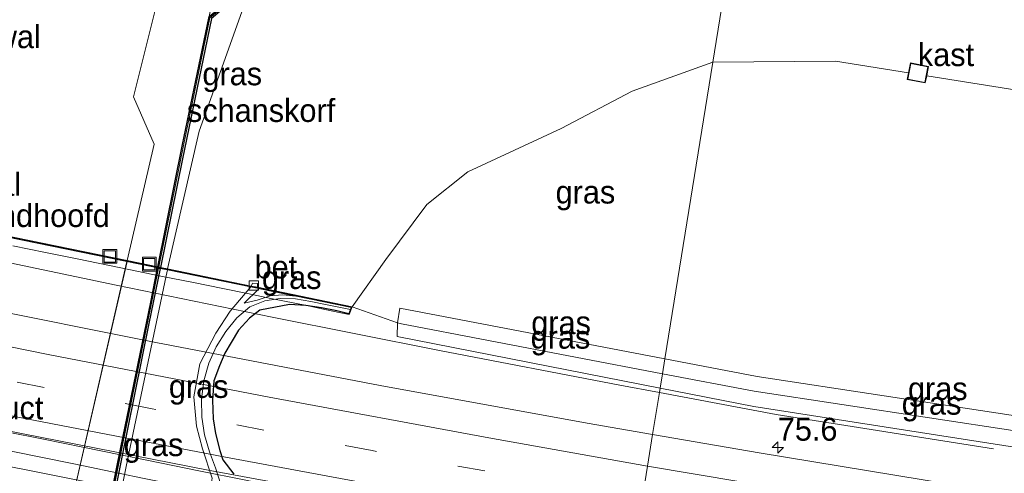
# Model space of a CAD drawing. Header units: millimetres. Extents: x 180000 to 190000, y 466229 to 468626.
# Tile 168 of 202: x 187081 to 187188, y 466747 to 466796. Entities that reach past the tile are written whole.
import ezdxf
from ezdxf.enums import TextEntityAlignment as Align

# ---------------------------------------------------------------- set-up
doc = ezdxf.new("R2010")
doc.units = ezdxf.units.MM
doc.linetypes.add('39strp', pattern=[12, 3, -9])
for name, color, linetype in [('-b5-', 10, 'Continuous'), ('-b6-', 10, 'Continuous'), ('kw-b6-ecoduct', 7, 'Continuous'), ('wb-b1-korf', 10, 'Continuous')]:
    doc.layers.add(name, color=color, linetype=linetype)
for name, color, linetype, lineweight in [('af-b1-rasterhekwerk', 8, 'hekwerk', 18), ('as-bs-kilometr', 13, 'Continuous', 18), ('bp-b5-grasland', 93, 'Continuous', 18), ('bp-b5-houtwal', 8, 'houtwal', 18), ('bp-b6-grasland', 93, 'Continuous', 18), ('gr-bs-geleiderail', 213, 'geleiderail', 18), ('gw-b1-kruinlijn', 93, 'Continuous', 18), ('gw-b1-teenlijn', 93, 'Continuous', 18), ('gw-bs-insteekwatergang', 93, 'Continuous', 18), ('gw-bs-kruinlijn', 93, 'Continuous', 18), ('gw-bs-teenlijn', 93, 'Continuous', 18), ('kd-bs-dakrand', 13, 'Continuous', 18), ('kw-b5-landhoofd', 173, 'Continuous', 18), ('kw-b5-pijler', 173, 'Continuous', 18), ('mk-bs-39streep 0.15', 8, '39strp', 18), ('mk-bs-streep 0.15', 8, 'Continuous', 18), ('og-b5-bebouwing', 173, 'Continuous', 18), ('og-b5-grond_nietingericht', 253, 'Continuous', 18), ('og-b6-grond_nietingericht', 253, 'Continuous', 18), ('og-bs-hulpgeometrie', 53, 'Continuous', 18), ('og-bs-inrichtingselement', 253, 'Continuous', 18), ('vh-b5-verh_soort', 8, 'Continuous', 18), ('wb-bs-korf', 43, 'Continuous', 18), ('wh-bs-greppel', 133, 'greppel', 18), ('wh-bs-kolk', 8, 'Continuous', 18)]:
    doc.layers.add(name, color=color, linetype=linetype, lineweight=lineweight)
doc.styles.add('rtw_iso', font='iso-rtw.shx')
doc.linetypes.add('geleiderail', pattern='A,2,-1,[175,RTW.shx,S=0.5,R=0,X=0,Y=0],-1', length=4)
doc.linetypes.add('greppel', pattern='A,25.5,-0.01,[14,RTW.shx,S=1,R=0,X=0,Y=0],1,[14,RTW.shx,S=1,R=0,X=0,Y=0],1,[14,RTW.shx,S=1,R=0,X=0,Y=0],1,[14,RTW.shx,S=1,R=0,X=0,Y=0],1,[14,RTW.shx,S=1,R=0,X=0,Y=0],0.5,-0.01', length=30.02)
doc.linetypes.add('hekwerk', pattern='A,7,-1.5,[1,RTW.shx,S=0.75,R=0,X=0,Y=0],-1.5', length=10)
doc.linetypes.add('houtwal', pattern='A,8,-1,[1,RTW.shx,S=0.75,R=45,X=0,Y=0],-1,8,-1,[4,RTW.shx,S=0.75,R=0,X=0,Y=0],-1', length=20)

# ---------------------------------------------------------------- blocks, each defined once
blk = doc.blocks.new('put')
for p, q in [((0.75, 0.75), (-0.75, 0.75)), ((-0.75, 0.75), (-0.75, -0.75)), ((0.75, -0.75), (0.75, 0.75)), ((-0.75, -0.75), (0.75, -0.75))]:
    blk.add_line(p, q)
blk.add_lwpolyline([(-0.625, 0.625), (0.625, 0.625), (0.625, -0.625), (-0.625, -0.625)], close=True)
blk = doc.blocks.new('kolk')
blk.add_lwpolyline([(-0.5, -0.5), (0.5, -0.5), (0.5, 0.5), (-0.5, 0.5)], close=True)
blk = doc.blocks.new('dtbattr-r')
at = {"style": 'rtw_iso'}
blk.add_attdef('TAG', text='', height=2.5, dxfattribs=at).set_placement((0, 0), align=Align.MIDDLE_CENTER)
blk = doc.blocks.new('d33az_ACAD_1_FMEBLOCK66')
at = {"layer": 'og-b5-grond_nietingericht'}
blk.add_polyline3d([(41.05, -26.38, 70.02), (34.95, -50.85, 69.49), (37.2, -56, 69.59), (34.27, -68.72, 69.56), (11.33, -64.02, 69.62)], dxfattribs=at)
blk = doc.blocks.new('d33az_ACAD_1_FMEBLOCK125')
at = {"layer": 'og-b6-grond_nietingericht'}
for points in [[(-7.13, 8.75, 69.64), (-5.6, 5.63, 69.76), (-4.25, 7.42, 69.69), (-5.71, 11.02, 69.66), (-5.44, 17.24, 69.66), (-4.53, 21.19, 69.68), (-3.45, 22.83, 69.62), (19.53, 18.13, 69.56), (13.58, -7.71, 69.5), (8.95, -22.05, 69.55), (8.28, -24.04, 69.6), (-19.53, -18.35, 69.58), (-18.3, -13.82, 69.49), (-13.17, 1.17, 69.54), (-11.78, 11.92, 69.51), (-10.75, 18.36, 69.51), (-9.37, 24.04, 69.55), (-5.44, 23.24, 69.56), (-7.68, 18.55, 69.62), (-8.09, 13.36, 69.62)], [(-13.95, -12.17, 69.56), (-13.24, -14.86, 69.65), (-9.59, -11.05, 69.68), (-8.89, -7.12, 69.74), (-8.71, -3.86, 69.61), (-6.27, 1.59, 69.63), (-7.3, 3.11, 69.61), (-10.07, -0.51, 69.59), (-10.96, -3.82, 69.65), (-10.68, -7.77, 69.6), (-12.06, -11.06, 69.62)]]:
    blk.add_polyline3d(points, close=True, dxfattribs=at)
blk = doc.blocks.new('dtbattr-l')
at = {"style": 'rtw_iso'}
blk.add_attdef('TAG', (0, 0), '', height=2.5, dxfattribs=at)
blk = doc.blocks.new('hecto')
for p, q in [((0, 0.625), (-0.625, 0)), ((0, -0.625), (0, 0.625)), ((-0.625, 0), (0.625, 0)), ((0.625, 0), (0, -0.625))]:
    blk.add_line(p, q)
blk = doc.blocks.new('dtbattr')
at = {"style": 'rtw_iso'}
blk.add_attdef('TAG', (0.59, 0.87), '', height=2.5, dxfattribs=at)

msp = doc.modelspace()

# ---------------------------------------------------------------- linework, layer by layer
at = {"layer": '-b5-'}
msp.add_polyline3d([(187098.39, 466781.16, 72.26), (187095.97, 466769.32, 72.28), (187095.69, 466769.37, 69.22), (187098.39, 466782.72, 69.22), (187101.3, 466796.7, 69.21), (187101.87, 466797.17, 70.67), (187103.61, 466798.6, 71.53), (187103.8, 466798.36, 71.57), (187101.55, 466796.48, 72.25)], close=True, dxfattribs=at)
at = {"layer": '-b6-'}
msp.add_polyline3d([(187087.41, 466727.52, 72.26), (187087.21, 466726.53, 72.26), (187086.98, 466726.58, 69.21), (187087.88, 466731.03, 69.19), (187091.67, 466749.68, 69.19), (187094.91, 466765.52, 69.22), (187095.67, 466769.27, 69.22), (187095.95, 466769.22, 72.28), (187094.72, 466763.2, 72.29), (187090.84, 466744.11, 72.24)], close=True, dxfattribs=at)
at = {"layer": 'af-b1-rasterhekwerk'}
msp.add_polyline3d([(187116.68, 466764.73, 59.74), (187115.61, 466764.94, 60.59), (187113.98, 466765.28, 61.7), (187112.36, 466765.62, 62.81), (187110.71, 466765.88, 63.92), (187109.04, 466765.92, 65.03), (187107.35, 466765.66, 66.06), (187105.71, 466765.01, 67.03), (187104.3, 466763.81, 67.78), (187103.09, 466762.33, 68.4), (187102.06, 466760.67, 68.85), (187101.26, 466758.86, 69.12), (187100.7, 466756.95, 69.24), (187100.46, 466754.96, 69.15), (187100.5, 466752.98, 68.85), (187100.79, 466751.05, 68.39), (187101.33, 466749.22, 67.78), (187101.97, 466747.45, 67.1), (187102.57, 466745.65, 66.46)], dxfattribs=at)
at = {"layer": 'bp-b5-grasland'}
for points in [[(187098.39, 466782.72, 69.22), (187095.69, 466769.37, 69.22), (187092.35, 466770.06, 69.56), (187095.28, 466782.78, 69.59), (187093.03, 466787.92, 69.49), (187099.13, 466812.4, 70.02), (187101.01, 466826.62, 70), (187107.28, 466833.52, 69.98), (187116.26, 466839.38, 70.15), (187128.08, 466845.36, 70.29), (187138.65, 466850.28, 70.88), (187138.98, 466847.82, 70.95), (187130.18, 466839.05, 70.51), (187113.99, 466828.77, 70.11), (187105.51, 466817.16, 70.05), (187105.48, 466817, 70.04), (187101.3, 466796.7, 69.21)], [(187120.53, 466770.19, 59.9), (187116.88, 466765.04, 59.63), (187106.56, 466767.15, 66.12), (187106.54, 466767.55, 66.15), (187106.01, 466767.6, 66.33), (187105.88, 466767.29, 66.32), (187096.76, 466769.15, 72.42), (187100.18, 466784.18, 72.49), (187104.83, 466797.2, 72.44), (187109.09, 466806.81, 72.64), (187108.25, 466807.62, 72.58), (187110.89, 466813.63, 72.56), (187115.69, 466820.51, 72.55), (187121.95, 466826.65, 72.53), (187135.3, 466835.95, 72.2), (187142.74, 466840.29, 71.78), (187156.67, 466841.93, 71.87), (187164.21, 466841.44, 71.84), (187162.22, 466829.12, 68.75), (187156.18, 466791.71, 61.11), (187147.39, 466788.53, 61.12), (187139.64, 466784.47, 60.84), (187129.5, 466779.73, 60.54), (187125.03, 466776.2, 60.45)], [(187100.18, 466784.18, 72.49), (187096.76, 466769.15, 72.42), (187095.97, 466769.32, 72.28), (187098.39, 466781.16, 72.26), (187101.55, 466796.48, 72.25), (187103.8, 466798.36, 71.57), (187103.61, 466798.6, 71.53), (187105.14, 466799.81, 72.4), (187104.83, 466797.2, 72.44)], [(187156.18, 466791.71, 61.11), (187150.96, 466759.36, 59.62), (187122.06, 466764.88, 59.67), (187121.8, 466763.28, 59.67), (187116.88, 466765.04, 59.63), (187120.53, 466770.19, 59.9), (187125.03, 466776.2, 60.45), (187129.5, 466779.73, 60.54), (187139.64, 466784.47, 60.84), (187147.39, 466788.53, 61.12)], [(187150.96, 466759.36, 59.62), (187150.7, 466757.73, 59.45), (187122.25, 466763.17, 59.58), (187121.8, 466763.28, 59.67), (187122.06, 466764.88, 59.67)], [(187150.7, 466757.73, 59.45), (187150.45, 466756.14, 59.59), (187121.78, 466761.79, 59.67), (187121.8, 466763.28, 59.67), (187122.25, 466763.17, 59.58)], [(187211.39, 466749.27, 59.84), (187211.3, 466748.83, 59.24), (187210.51, 466749.56, 59.04), (187189.36, 466751.46, 59.23), (187160.68, 466755.82, 59.4), (187150.7, 466757.73, 59.45), (187150.96, 466759.36, 59.62), (187161.03, 466757.44, 59.6), (187188.7, 466753.21, 59.51), (187210.7, 466751.23, 59.68), (187211.35, 466750.18, 59.84)], [(187211.19, 466748.31, 59.84), (187210.74, 466747.3, 59.59), (187189.09, 466749.72, 59.61), (187160.66, 466754.14, 59.56), (187150.45, 466756.14, 59.59), (187150.7, 466757.73, 59.45), (187160.68, 466755.82, 59.4), (187189.36, 466751.46, 59.23), (187210.51, 466749.56, 59.04), (187211.3, 466748.83, 59.24)]]:
    msp.add_polyline3d(points, close=True, dxfattribs=at)
for points in [[(187311.82, 466769.64, 61.71), (187278, 466775.19, 61.68), (187234.1, 466781.18, 61.45), (187209.15, 466785.36, 61.32), (187188.41, 466788.8, 61.17), (187179.5, 466790.23, 61.18), (187179.69, 466791.24, 61.21), (187177.73, 466791.62, 61.2), (187177.52, 466790.54, 61.19), (187169.57, 466791.82, 61.2), (187156.18, 466791.71, 61.11), (187162.22, 466829.12, 68.75), (187189.8, 466813.84, 66.92), (187208.06, 466809.16, 66.27), (187222.4, 466805.07, 65.64), (187238.97, 466801.37, 65.25), (187254.36, 466797.15, 64.82), (187266.96, 466794.8, 65.25), (187283.83, 466791.6, 65.6)], [(187188.7, 466753.21, 59.51), (187161.03, 466757.44, 59.6), (187150.96, 466759.36, 59.62), (187156.18, 466791.71, 61.11), (187169.57, 466791.82, 61.2), (187177.52, 466790.54, 61.19), (187177.39, 466789.82, 61.19), (187179.35, 466789.45, 61.2), (187179.5, 466790.23, 61.18), (187188.41, 466788.8, 61.17)], [(187079.87, 466771.69, 59.98), (187083.46, 466770.96, 59.9), (187086.9, 466770.24, 59.93), (187092.52, 466769.09, 59.93), (187096.03, 466768.38, 59.92), (187099.56, 466767.67, 59.91), (187102.78, 466767.01, 59.89), (187105.46, 466766.47, 59.9), (187107.99, 466765.94, 59.9), (187111.93, 466765.16, 59.82), (187113.55, 466764.81, 59.82), (187115.44, 466764.42, 59.82), (187116.53, 466764.19, 59.78), (187116.88, 466765.04, 59.63), (187121.8, 466763.28, 59.67), (187121.78, 466761.79, 59.67), (187150.45, 466756.14, 59.59), (187150.37, 466755.67, 60.41), (187149.63, 466751.1, 59.9), (187142.5, 466752.34, 59.9), (187119.91, 466756.44, 59.88), (187095.46, 466761.14, 59.89), (187075.12, 466765.22, 59.88)], [(187301.47, 466728.5, 60), (187277.23, 466731.77, 59.97), (187253.21, 466735, 59.97), (187228.93, 466738.44, 59.94), (187199.59, 466743.02, 59.91), (187185.08, 466745.16, 59.89), (187161.25, 466749.1, 59.89), (187149.63, 466751.1, 59.9), (187150.37, 466755.67, 60.41), (187150.45, 466756.14, 59.59), (187160.66, 466754.14, 59.56), (187189.09, 466749.72, 59.61), (187210.74, 466747.3, 59.59), (187211.19, 466748.31, 59.84), (187211.3, 466748.83, 59.24), (187215.62, 466748.31, 59.82), (187215.57, 466746.78, 59.86), (187215.85, 466746.33, 59.86), (187216.58, 466745.64, 59.85), (187217.86, 466745.3, 59.85), (187229.34, 466743.62, 59.85), (187263.86, 466738.68, 59.81), (187311.05, 466732.68, 59.87)], [(187078.79, 466751.6, 60.16), (187101.16, 466747.19, 60.14), (187127.56, 466742.32, 60.15), (187147.62, 466738.61, 60.16), (187147.34, 466736.91, 60.06), (187127.1, 466740.59, 60.03), (187110.84, 466743.52, 60.05), (187111.08, 466744.75, 60.21), (187111.12, 466744.92, 60.22), (187109.7, 466745.21, 60.2), (187108.05, 466745.54, 60.2), (187105.1, 466746.14, 60.19), (187100.34, 466747.11, 60.21), (187094.49, 466748.29, 60.22), (187091.61, 466748.88, 60.21), (187087.53, 466749.72, 60.21), (187083.23, 466750.58, 60.19), (187079.21, 466751.4, 60.19)]]:
    msp.add_polyline3d(points, dxfattribs=at)
at = {"layer": 'bp-b6-grasland'}
for points in [[(187087.88, 466731.03, 69.19), (187086.98, 466726.58, 69.21), (187081.07, 466727.79, 69.6), (187081.74, 466729.79, 69.55), (187086.38, 466744.12, 69.5), (187092.33, 466769.96, 69.56), (187095.67, 466769.27, 69.22), (187094.91, 466765.52, 69.22), (187091.67, 466749.68, 69.19)], [(187089.24, 466732.97, 72.44), (187087.94, 466726.38, 72.43), (187087.21, 466726.53, 72.26), (187087.41, 466727.52, 72.26), (187090.84, 466744.11, 72.24), (187094.72, 466763.2, 72.29), (187095.95, 466769.22, 72.28), (187096.74, 466769.06, 72.42), (187096.59, 466768.39, 72.42), (187092.53, 466749.04, 72.42)], [(187096.05, 466727.54, 67.39), (187097.17, 466724.5, 66.21), (187087.94, 466726.38, 72.43), (187089.24, 466732.97, 72.44), (187092.53, 466749.04, 72.42), (187096.59, 466768.39, 72.42), (187096.74, 466769.06, 72.42), (187105.83, 466767.2, 66.32), (187103.57, 466764.55, 67.49), (187102.02, 466762.16, 68.4), (187100.27, 466758.82, 68.99), (187099.63, 466755.2, 69.03), (187099.92, 466751.99, 68.5), (187100.56, 466749.52, 67.8), (187101.6, 466746.32, 66.57), (187101.46, 466745.46, 66.61), (187098.49, 466742.26, 68.08), (187097, 466739.93, 68.74), (187095.88, 466737.1, 69.09), (187095.38, 466733.56, 68.94), (187095.62, 466730.65, 68.4)], [(187106.61, 466767.04, 66.25), (187110.74, 466766.19, 63.84), (187109.32, 466766.32, 64.78), (187107.95, 466766.21, 65.69), (187106.51, 466765.74, 66.51), (187105.1, 466765.41, 67.09), (187106.65, 466766.94, 66.37)]]:
    msp.add_polyline3d(points, close=True, dxfattribs=at)
at = {"layer": 'gr-bs-geleiderail'}
for points in [[(187150.37, 466755.67, 60.41), (187146.06, 466756.49, 60.42), (187126.41, 466760.25, 60.46), (187108.14, 466763.91, 60.49), (187091.13, 466767.4, 60.52), (187071.55, 466771.49, 60.57), (187053.27, 466775.28, 60.55), (187036.29, 466778.79, 60.45), (187025.25, 466781.16, 60.43)], [(187186.8, 466749.54, 59.58), (187163.11, 466753.27, 60.38), (187150.37, 466755.67, 60.41)]]:
    msp.add_polyline3d(points, dxfattribs=at)
at = {"layer": 'gw-b1-kruinlijn'}
msp.add_polyline3d([(187096.74, 466769.06, 72.42), (187096.59, 466768.39, 72.42), (187092.53, 466749.04, 72.42), (187089.24, 466732.97, 72.44), (187087.94, 466726.38, 72.43)], dxfattribs=at)
at = {"layer": 'gw-b1-teenlijn'}
for points in [[(187097.17, 466724.5, 66.21), (187096.05, 466727.54, 67.39), (187095.62, 466730.65, 68.4), (187095.38, 466733.56, 68.94), (187095.88, 466737.1, 69.09), (187097, 466739.93, 68.74), (187098.49, 466742.26, 68.08), (187101.46, 466745.46, 66.61), (187101.6, 466746.32, 66.57), (187100.56, 466749.52, 67.8), (187099.92, 466751.99, 68.5), (187099.63, 466755.2, 69.03), (187100.27, 466758.82, 68.99), (187102.02, 466762.16, 68.4), (187103.57, 466764.55, 67.49), (187105.83, 466767.2, 66.32)], [(187106.61, 466767.04, 66.25), (187106.65, 466766.94, 66.37), (187105.1, 466765.41, 67.09), (187106.51, 466765.74, 66.51), (187107.95, 466766.21, 65.69), (187109.32, 466766.32, 64.78), (187110.74, 466766.19, 63.84)]]:
    msp.add_polyline3d(points, dxfattribs=at)
at = {"layer": 'gw-bs-insteekwatergang'}
for points in [[(187150.96, 466759.36, 59.62), (187122.06, 466764.88, 59.67), (187121.8, 466763.28, 59.67), (187121.78, 466761.79, 59.67), (187150.45, 466756.14, 59.59)], [(187210.7, 466751.23, 59.68), (187188.7, 466753.21, 59.51), (187161.03, 466757.44, 59.6), (187150.96, 466759.36, 59.62)], [(187150.45, 466756.14, 59.59), (187160.66, 466754.14, 59.56), (187189.09, 466749.72, 59.61), (187210.74, 466747.3, 59.59)]]:
    msp.add_polyline3d(points, dxfattribs=at)
at = {"layer": 'gw-bs-kruinlijn'}
msp.add_polyline3d([(187156.67, 466841.93, 71.87), (187142.74, 466840.29, 71.78), (187135.3, 466835.95, 72.2), (187121.95, 466826.65, 72.53), (187115.69, 466820.51, 72.55), (187110.89, 466813.63, 72.56), (187108.25, 466807.62, 72.58), (187109.09, 466806.81, 72.64), (187104.83, 466797.2, 72.44), (187100.18, 466784.18, 72.49), (187096.76, 466769.15, 72.42)], dxfattribs=at)
at = {"layer": 'gw-bs-teenlijn'}
for points in [[(187116.88, 466765.04, 59.63), (187120.53, 466770.19, 59.9), (187125.03, 466776.2, 60.45), (187129.5, 466779.73, 60.54), (187139.64, 466784.47, 60.84), (187147.39, 466788.53, 61.12), (187156.18, 466791.71, 61.11)], [(187177.52, 466790.54, 61.19), (187169.57, 466791.82, 61.2), (187156.18, 466791.71, 61.11)], [(187384.56, 466754.07, 61.23), (187346.67, 466761.74, 61.56), (187311.82, 466769.64, 61.71), (187278, 466775.19, 61.68), (187234.1, 466781.18, 61.45), (187209.15, 466785.36, 61.32), (187188.41, 466788.8, 61.17), (187179.5, 466790.23, 61.18)]]:
    msp.add_polyline3d(points, dxfattribs=at)
at = {"layer": 'kd-bs-dakrand'}
msp.add_polyline3d([(187179.31, 466789.5, 63.2), (187177.44, 466789.86, 63.19), (187177.77, 466791.56, 63.2), (187179.63, 466791.2, 63.21), (187179.31, 466789.5, 63.2)], dxfattribs=at)
at = {"layer": 'kw-b5-landhoofd'}
msp.add_polyline3d([(187069.4, 466774.75, 69.62), (187092.35, 466770.06, 69.56), (187095.69, 466769.37, 69.22), (187095.97, 466769.32, 72.28), (187096.76, 466769.15, 72.42), (187105.88, 466767.29, 66.32), (187106.56, 466767.15, 66.12), (187116.88, 466765.04, 59.63), (187116.53, 466764.19, 59.78), (187115.44, 466764.42, 59.82), (187113.55, 466764.81, 59.82), (187111.93, 466765.16, 59.82), (187107.99, 466765.94, 59.9), (187105.46, 466766.47, 59.9), (187102.78, 466767.01, 59.89), (187099.56, 466767.67, 59.91), (187096.03, 466768.38, 59.92), (187092.52, 466769.09, 59.93), (187086.9, 466770.24, 59.93), (187083.46, 466770.96, 59.9), (187079.87, 466771.69, 59.98)], dxfattribs=at)
at = {"layer": 'kw-b5-pijler'}
msp.add_polyline3d([(187079.21, 466751.4, 60.19), (187083.23, 466750.58, 60.19), (187087.53, 466749.72, 60.21), (187091.61, 466748.88, 60.21), (187094.49, 466748.29, 60.22), (187100.34, 466747.11, 60.21), (187105.1, 466746.14, 60.19), (187108.05, 466745.54, 60.2), (187109.7, 466745.21, 60.2), (187111.12, 466744.92, 60.22), (187111.08, 466744.75, 60.21), (187110.84, 466743.52, 60.05), (187110.77, 466743.17, 60.06), (187110.72, 466742.95, 60.08), (187110.04, 466743.09, 60.09), (187106.54, 466743.8, 60.08), (187104.35, 466744.25, 60.08), (187102.33, 466744.66, 60.06), (187100.52, 466745.03, 60.06), (187094.02, 466746.35, 60.06), (187091.59, 466746.84, 60.08), (187086.53, 466747.88, 60.07), (187082.77, 466748.65, 60.08), (187077.15, 466749.8, 60.07)], dxfattribs=at)
at = {"layer": 'kw-b6-ecoduct'}
msp.add_polyline3d([(187035.12, 466781.71, 59.9), (187116.81, 466765, 59.66), (187116.5, 466764.25, 59.78), (187115.19, 466764.57, 60.58), (187113.54, 466764.9, 61.78), (187111.81, 466765.17, 63.07), (187110.06, 466765.29, 64.37), (187106.81, 466764.67, 66.11), (187105.68, 466763.79, 66.78), (187104.5, 466762.46, 67.33), (187103.67, 466761.14, 67.76), (187103.01, 466759.96, 67.99), (187102.42, 466758.57, 68.19), (187101.78, 466756.94, 68.34), (187101.65, 466754.85, 68.31), (187101.73, 466752.81, 68.21), (187101.98, 466751.21, 67.89), (187102.46, 466749.34, 67.42), (187102.76, 466748.34, 67), (187103.97, 466746.77, 65.84)], dxfattribs=at)
at = {"layer": 'mk-bs-39streep 0.15'}
msp.add_polyline3d([(187148.49, 466744.01, 60.08), (187143.15, 466745, 60.13), (187119.05, 466749.34, 60.13), (187095.07, 466753.89, 60.13), (187071.08, 466758.62, 60.11), (187062.69, 466760.36, 60.11)], dxfattribs=at)
at = {"layer": 'mk-bs-streep 0.15'}
for points in [[(186836.14, 466809.31, 60.16), (186858.77, 466802.43, 60.17), (186884.44, 466794.94, 60.17), (186907.53, 466788.45, 60.15), (186935.45, 466780.93, 60.15), (186962.27, 466774.03, 60.17), (186987.69, 466767.79, 60.16), (187013.64, 466761.69, 60.16), (187044.62, 466754.82, 60.17), (187071.04, 466749.27, 60.16), (187102.52, 466743.03, 60.14), (187135.31, 466736.99, 60.11), (187147.06, 466734.98, 60.11)], [(187149.08, 466747.66, 59.98), (187131.77, 466750.74, 60), (187107.84, 466755.17, 59.97), (187083.9, 466759.8, 60), (187063.66, 466763.9, 60.02)], [(187061.72, 466756.81, 60.13), (187079.12, 466753.25, 60.1), (187103.08, 466748.64, 60.15), (187127.16, 466744.14, 60.13), (187147.91, 466740.46, 60.06)], [(187517.38, 466700.46, 59.92), (187495.11, 466702.85, 59.98), (187470.88, 466705.49, 59.95), (187446.49, 466708.14, 59.97), (187422.34, 466710.77, 59.98), (187398.11, 466713.43, 60), (187373.69, 466716.17, 59.99), (187349.37, 466719.03, 60.01), (187325.12, 466721.91, 60.02), (187301, 466724.99, 60.04), (187276.74, 466728.2, 60.03), (187252.66, 466731.45, 60.01), (187228.38, 466734.89, 60.02), (187204.22, 466738.55, 60.03), (187180.02, 466742.45, 59.99), (187149.08, 466747.66, 59.98)]]:
    msp.add_polyline3d(points, dxfattribs=at)
at = {"layer": 'og-b5-bebouwing'}
msp.add_polyline3d([(187179.5, 466790.23, 61.18), (187179.35, 466789.45, 61.2), (187177.39, 466789.82, 61.19), (187177.52, 466790.54, 61.19), (187177.73, 466791.62, 61.2), (187179.69, 466791.24, 61.21)], close=True, dxfattribs=at)
at = {"layer": 'og-bs-hulpgeometrie'}
for points in [[(187137.16, 466673.8, 74.84), (187143.3, 466711.87, 60.35), (187143.46, 466712.83, 60.11), (187143.71, 466714.4, 60.46), (187144.04, 466716.44, 59.59), (187144.63, 466720.08, 60.43), (187147.3, 466736.46, 60.05), (187147.34, 466736.91, 60.06), (187147.62, 466738.61, 60.16), (187147.91, 466740.46, 60.06), (187148.49, 466744.01, 60.08), (187149.08, 466747.66, 59.98), (187149.63, 466751.1, 59.9), (187150.37, 466755.67, 60.41), (187150.45, 466756.14, 59.59), (187150.7, 466757.73, 59.45), (187150.96, 466759.36, 59.62), (187156.18, 466791.71, 61.11), (187162.22, 466829.12, 68.75)], [(187121.8, 466763.28, 59.67), (187116.88, 466765.04, 59.63)], [(187122.25, 466763.17, 59.58), (187121.8, 466763.28, 59.67)]]:
    msp.add_polyline3d(points, dxfattribs=at)
at = {"layer": 'vh-b5-verh_soort'}
msp.add_polyline3d([(187106.54, 466767.55, 66.15), (187106.56, 466767.15, 66.12), (187105.88, 466767.29, 66.32), (187106.01, 466767.6, 66.33)], close=True, dxfattribs=at)
for points in [[(187075.12, 466765.22, 59.88), (187095.46, 466761.14, 59.89), (187119.91, 466756.44, 59.88), (187142.5, 466752.34, 59.9), (187149.63, 466751.1, 59.9), (187149.08, 466747.66, 59.98), (187148.49, 466744.01, 60.08), (187147.91, 466740.46, 60.06), (187147.62, 466738.61, 60.16), (187127.56, 466742.32, 60.15), (187101.16, 466747.19, 60.14), (187078.79, 466751.6, 60.16)], [(187300.35, 466716.29, 60.17), (187275.44, 466719.36, 60.14), (187251.65, 466722.56, 60.12), (187227.48, 466726, 60.14), (187203.34, 466729.56, 60.15), (187179.17, 466733.29, 60.14), (187147.62, 466738.61, 60.16), (187147.91, 466740.46, 60.06), (187148.49, 466744.01, 60.08), (187149.08, 466747.66, 59.98), (187149.63, 466751.1, 59.9), (187161.25, 466749.1, 59.89), (187185.08, 466745.16, 59.89), (187199.59, 466743.02, 59.91), (187228.93, 466738.44, 59.94), (187253.21, 466735, 59.97), (187277.23, 466731.77, 59.97), (187301.47, 466728.5, 60)], [(187077.15, 466749.8, 60.07), (187082.77, 466748.65, 60.08), (187086.53, 466747.88, 60.07), (187091.59, 466746.84, 60.08), (187094.02, 466746.35, 60.06), (187100.52, 466745.03, 60.06), (187102.33, 466744.66, 60.06), (187104.35, 466744.25, 60.08), (187106.54, 466743.8, 60.08), (187110.04, 466743.09, 60.09), (187110.72, 466742.95, 60.08), (187110.77, 466743.17, 60.06), (187128.46, 466739.84, 60.05), (187146.32, 466736.64, 60.05), (187147.3, 466736.46, 60.05), (187144.63, 466720.08, 60.43), (187128.55, 466722.84, 60.45), (187123.67, 466723.67, 60.46), (187121.62, 466724.02, 60.46), (187111.81, 466725.97, 60.41), (187072.54, 466733.58, 60.44)]]:
    msp.add_polyline3d(points, dxfattribs=at)
at = {"layer": 'wb-b1-korf'}
msp.add_polyline3d([(187087.09, 466726.58, 72.21), (187088.01, 466731.11, 72.19), (187091.8, 466749.76, 72.19), (187095.04, 466765.6, 72.22), (187095.77, 466769.23, 72.22)], dxfattribs=at)
at = {"layer": 'wb-bs-korf'}
msp.add_polyline3d([(187095.8, 466769.39, 72.22), (187098.52, 466782.8, 72.22), (187101.37, 466796.54, 72.21), (187103.67, 466798.47, 72.26)], dxfattribs=at)
at = {"layer": 'wh-bs-greppel'}
for points in [[(187150.7, 466757.73, 59.45), (187122.25, 466763.17, 59.58)], [(187210.51, 466749.56, 59.04), (187189.36, 466751.46, 59.23), (187160.68, 466755.82, 59.4), (187150.7, 466757.73, 59.45)]]:
    msp.add_polyline3d(points, dxfattribs=at)

# ---------------------------------------------------------------- block references
at = {"layer": 'as-bs-kilometr'}
ref = msp.add_blockref('dtbattr', (187163.27, 466749.67, 60.66), dxfattribs=at)
ref.add_attrib('TAG', '75.6', dxfattribs={"layer": '0', "height": 2.5, "style": 'rtw_iso'}).set_placement((187163.27, 466749.67, 60.66), align=Align.BOTTOM_LEFT)
msp.add_blockref('hecto', (187163.27, 466749.67, 60.66), dxfattribs=at)
at = {"layer": 'bp-b5-grasland'}
ref = msp.add_blockref('dtbattr-r', (187100.55, 466788.44, 72.18), dxfattribs=at)
ref.add_attrib('TAG', 'gras', dxfattribs={"layer": '0', "height": 2.5, "style": 'rtw_iso'}).set_placement((187100.55, 466788.44, 72.18), align=Align.BOTTOM_LEFT)
ref = msp.add_blockref('dtbattr-r', (187139.05, 466775.54, 60.25), dxfattribs=at)
ref.add_attrib('TAG', 'gras', dxfattribs={"layer": '0', "height": 2.5, "style": 'rtw_iso'}).set_placement((187139.05, 466775.54, 60.25), align=Align.BOTTOM_LEFT)
ref = msp.add_blockref('dtbattr-r', (187136.4, 466761.3, 59.59), dxfattribs=at)
ref.add_attrib('TAG', 'gras', dxfattribs={"layer": '0', "height": 2.5, "style": 'rtw_iso'}).set_placement((187136.4, 466761.3, 59.59), align=Align.BOTTOM_LEFT)
ref = msp.add_blockref('dtbattr-r', (187136.33, 466759.71, 59.59), dxfattribs=at)
ref.add_attrib('TAG', 'gras', dxfattribs={"layer": '0', "height": 2.5, "style": 'rtw_iso'}).set_placement((187136.33, 466759.71, 59.59), align=Align.BOTTOM_LEFT)
ref = msp.add_blockref('dtbattr-r', (187177.46, 466754.1, 59.5), dxfattribs=at)
ref.add_attrib('TAG', 'gras', dxfattribs={"layer": '0', "height": 2.5, "style": 'rtw_iso'}).set_placement((187177.46, 466754.1, 59.5), align=Align.BOTTOM_LEFT)
ref = msp.add_blockref('dtbattr-r', (187176.78, 466752.51, 59.46), dxfattribs=at)
ref.add_attrib('TAG', 'gras', dxfattribs={"layer": '0', "height": 2.5, "style": 'rtw_iso'}).set_placement((187176.78, 466752.51, 59.46), align=Align.BOTTOM_LEFT)
at = {"layer": 'bp-b5-houtwal'}
ref = msp.add_blockref('dtbattr-r', (187071.41, 466792.49, 69.89), dxfattribs=at)
ref.add_attrib('TAG', 'houtwal', dxfattribs={"layer": '0', "height": 2.5, "style": 'rtw_iso'}).set_placement((187071.41, 466792.49, 69.89), align=Align.BOTTOM_LEFT)
ref = msp.add_blockref('dtbattr-r', (187069.25, 466776.39, 69.58), dxfattribs=at)
ref.add_attrib('TAG', 'houtwal', dxfattribs={"layer": '0', "height": 2.5, "style": 'rtw_iso'}).set_placement((187069.25, 466776.39, 69.58), align=Align.BOTTOM_LEFT)
at = {"layer": 'bp-b6-grasland'}
ref = msp.add_blockref('dtbattr-r', (187107.03, 466766.22, 65.79), dxfattribs=at)
ref.add_attrib('TAG', 'gras', dxfattribs={"layer": '0', "height": 2.5, "style": 'rtw_iso'}).set_placement((187107.03, 466766.22, 65.79), align=Align.BOTTOM_LEFT)
ref = msp.add_blockref('dtbattr-r', (187096.89, 466754.34, 68.99), dxfattribs=at)
ref.add_attrib('TAG', 'gras', dxfattribs={"layer": '0', "height": 2.5, "style": 'rtw_iso'}).set_placement((187096.89, 466754.34, 68.99), align=Align.BOTTOM_LEFT)
ref = msp.add_blockref('dtbattr-r', (187091.97, 466747.99, 72.34), dxfattribs=at)
ref.add_attrib('TAG', 'gras', dxfattribs={"layer": '0', "height": 2.5, "style": 'rtw_iso'}).set_placement((187091.97, 466747.99, 72.34), align=Align.BOTTOM_LEFT)
at = {"layer": 'kw-b5-landhoofd'}
ref = msp.add_blockref('dtbattr-r', (187075.77, 466772.98, 62.99), dxfattribs=at)
ref.add_attrib('TAG', 'landhoofd', dxfattribs={"layer": '0', "height": 2.5, "style": 'rtw_iso'}).set_placement((187075.77, 466772.98, 62.99), align=Align.BOTTOM_LEFT)
at = {"layer": 'kw-b6-ecoduct'}
ref = msp.add_blockref('dtbattr-r', (187071.5, 466752, 65.19), dxfattribs=at)
ref.add_attrib('TAG', 'ecoduct', dxfattribs={"layer": '0', "height": 2.5, "style": 'rtw_iso'}).set_placement((187071.5, 466752, 65.19), align=Align.BOTTOM_LEFT)
at = {"layer": 'og-b5-bebouwing'}
ref = msp.add_blockref('dtbattr-r', (187178.54, 466790.53, 61.2), dxfattribs=at)
ref.add_attrib('TAG', 'kast', dxfattribs={"layer": '0', "height": 2.5, "style": 'rtw_iso'}).set_placement((187178.54, 466790.53, 61.2), align=Align.BOTTOM_LEFT)
at = {"layer": 'og-b5-grond_nietingericht'}
msp.add_blockref('d33az_ACAD_1_FMEBLOCK66', (187058.08, 466838.78), dxfattribs=at)
at = {"layer": 'og-b6-grond_nietingericht'}
msp.add_blockref('d33az_ACAD_1_FMEBLOCK125', (187072.79, 466751.83), dxfattribs=at)
at = {"layer": 'og-bs-inrichtingselement'}
for p in [(187090.46, 466770.52, 69.7), (187094.75, 466769.68, 69.66)]:
    msp.add_blockref('put', p, dxfattribs=at)
at = {"layer": 'vh-b5-verh_soort'}
ref = msp.add_blockref('dtbattr-r', (187106.23, 466767.37, 66.23), dxfattribs=at)
ref.add_attrib('TAG', 'bet', dxfattribs={"layer": '0', "height": 2.5, "style": 'rtw_iso'}).set_placement((187106.23, 466767.37, 66.23), align=Align.BOTTOM_LEFT)
at = {"layer": 'wb-bs-korf'}
ref = msp.add_blockref('dtbattr-l', (187098.86, 466784.44, 72.22), dxfattribs=at)
ref.add_attrib('TAG', 'schanskorf', dxfattribs={"layer": '0', "height": 2.5, "style": 'rtw_iso'}).set_placement((187098.86, 466784.44, 72.22), align=Align.BOTTOM_LEFT)
at = {"layer": 'wh-bs-kolk'}
msp.add_blockref('kolk', (187106.16, 466767.34, 66.05), dxfattribs=at)

doc.saveas('drawing.dxf')
